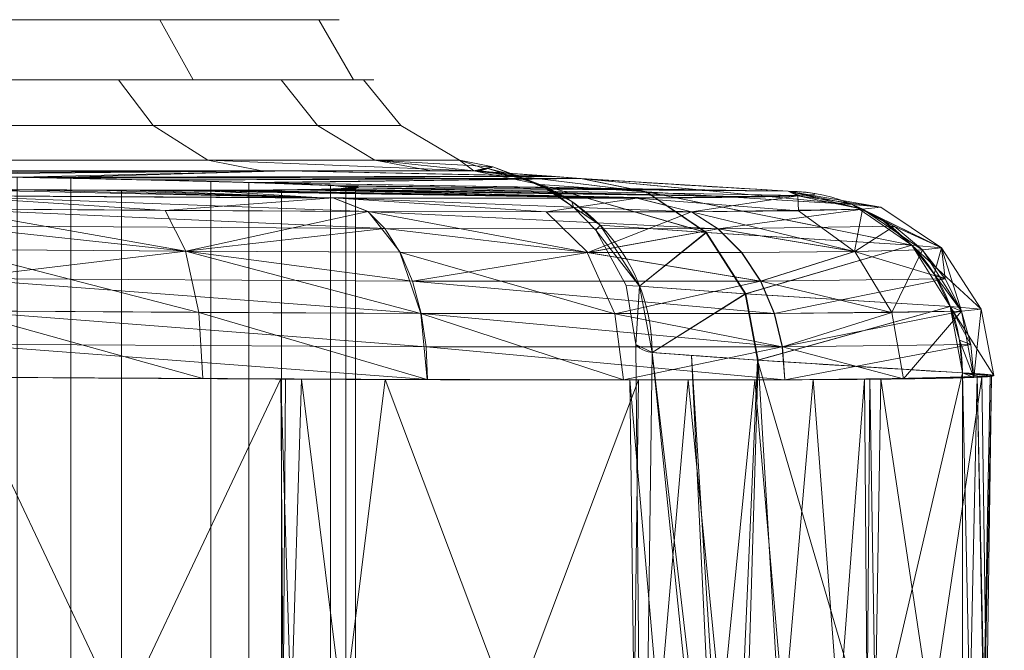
# Model space of a CAD drawing. Header units: millimetres. Extents: x -72 to 72, y -145 to 145.
# Tile 256 of 256: x 55 to 71, y 135 to 145. Entities that reach past the tile are written whole.
import ezdxf

# ---------------------------------------------------------------- set-up
doc = ezdxf.new("R2010")
doc.units = ezdxf.units.MM
doc.layers.add('1', color=7, linetype='CONTINUOUS')

msp = doc.modelspace()

# ---------------------------------------------------------------- linework, layer by layer
at = {"layer": '1', "color": 163, "linetype": 'Continuous', "lineweight": 13}
for p, q in [((70.739, 127.83, -46.708), (70.739, 139.17, -46.708)), ((70.739, 127.83, 46.708), (70.739, 139.17, 46.708))]:
    msp.add_line(p, q, dxfattribs=at)
at = {"layer": '1', "color": 163, "linetype": 'Continuous', "lineweight": 13, "extrusion": (0, -1, 0)}
msp.add_circle((0, 0, -145), 60.443, dxfattribs=at)
at = {"layer": '1', "color": 163, "linetype": 'Continuous', "lineweight": 13, "extrusion": (0, 1, 0)}
msp.add_circle((0, 0, 144.005), 61.018, dxfattribs=at)
at = {"layer": '1', "color": 163, "linetype": 'Continuous', "lineweight": 13, "extrusion": (0, -1, 0)}
for start, end in [(9.62085, 42.27869), (317.72131, 350.37915)]:
    msp.add_arc((0, 0, -142.505), 63.564, start, end, dxfattribs=at)
at = {"layer": '1', "color": 163, "linetype": 'Continuous', "lineweight": 13, "extrusion": (-0.051031, 0.003792, -0.99869)}
msp.add_arc((-143.762, -51.498, -13.267), 3, 176.7324, 265.7563, dxfattribs=at)
at = {"layer": '1', "color": 163, "linetype": 'Continuous', "lineweight": 13, "extrusion": (0.051031, -0.003792, -0.99869)}
msp.add_arc((143.762, 51.498, 13.267), 3, 356.7324, 85.7563, dxfattribs=at)
at = {"layer": '1', "color": 163, "linetype": 'Continuous', "lineweight": 13, "extrusion": (-0.227826, 0.012994, -0.973615)}
msp.add_arc((-142.806, -47.391, -59.784), 3, 177.4892, 266.8216, dxfattribs=at)
at = {"layer": '1', "color": 163, "linetype": 'Continuous', "lineweight": 13, "extrusion": (0.227826, -0.012994, -0.973615)}
msp.add_arc((142.806, 47.391, 59.784), 3, 357.4892, 86.8216, dxfattribs=at)
at = {"layer": '1', "color": 163, "linetype": 'Continuous', "lineweight": 13}
for points, knots in [([(47.03, 142.505, -42.762), (47.534, 142.502, -42.511), (48.052, 142.497, -42.308), (48.851, 142.489, -42.073), (49.121, 142.486, -42.006), (49.667, 142.48, -41.896), (49.945, 142.477, -41.853), (50.783, 142.467, -41.761), (51.339, 142.46, -41.749), (52.17, 142.448, -41.804), (52.446, 142.444, -41.835), (52.998, 142.435, -41.92), (53.275, 142.431, -41.976), (54.091, 142.417, -42.178), (54.616, 142.408, -42.359), (55.378, 142.394, -42.697), (55.627, 142.389, -42.821), (56.116, 142.38, -43.092), (56.357, 142.375, -43.24), (57.052, 142.36, -43.71), (57.482, 142.35, -44.061), (58.081, 142.336, -44.641), (58.272, 142.331, -44.844), (58.638, 142.322, -45.268), (58.813, 142.317, -45.49), (59.302, 142.303, -46.169), (59.586, 142.294, -46.647), (60.068, 142.276, -47.649), (60.268, 142.268, -48.18), (60.567, 142.252, -49.254), (60.668, 142.245, -49.8), (60.775, 142.231, -50.908), (60.779, 142.224, -51.475), (60.69, 142.213, -52.585), (60.597, 142.208, -53.133), (60.314, 142.199, -54.212), (60.122, 142.195, -54.745), (59.656, 142.189, -55.755), (59.38, 142.187, -56.237), (58.901, 142.185, -56.924), (58.73, 142.184, -57.149), (58.37, 142.183, -57.578), (58.182, 142.183, -57.784), (57.592, 142.183, -58.374), (57.167, 142.184, -58.731), (56.479, 142.186, -59.212), (56.241, 142.187, -59.363), (55.756, 142.189, -59.642), (55.508, 142.191, -59.77), (54.752, 142.195, -60.12), (54.229, 142.199, -60.308), (53.416, 142.206, -60.523), (53.141, 142.208, -60.582), (52.59, 142.213, -60.677), (52.314, 142.216, -60.711), (51.484, 142.224, -60.779), (50.928, 142.231, -60.776), (49.809, 142.244, -60.67), (49.259, 142.252, -60.568), (48.189, 142.268, -60.271), (47.667, 142.276, -60.076), (46.652, 142.294, -59.589), (46.174, 142.303, -59.305), (45.498, 142.317, -58.819), (45.279, 142.321, -58.647), (44.857, 142.331, -58.284), (44.652, 142.336, -58.091), (44.064, 142.35, -57.487), (43.713, 142.36, -57.056), (43.246, 142.374, -56.366), (43.1, 142.379, -56.13), (42.829, 142.389, -55.642), (42.702, 142.394, -55.389), (42.36, 142.408, -54.622), (42.18, 142.417, -54.096), (41.979, 142.431, -53.287), (41.923, 142.435, -53.015), (41.837, 142.443, -52.462), (41.805, 142.448, -52.181), (41.749, 142.46, -51.344), (41.761, 142.467, -50.789), (41.851, 142.477, -49.96), (41.894, 142.48, -49.684), (42.003, 142.486, -49.135), (42.07, 142.489, -48.86), (42.307, 142.497, -48.054), (42.511, 142.502, -47.534), (42.762, 142.505, -47.03)], [0, 0, 0, 0, 0.03125, 0.03125, 0.046875, 0.046875, 0.0625, 0.0625, 0.09375, 0.09375, 0.109375, 0.109375, 0.125, 0.125, 0.15625, 0.15625, 0.171875, 0.171875, 0.1875, 0.1875, 0.21875, 0.21875, 0.234375, 0.234375, 0.25, 0.25, 0.28125, 0.28125, 0.3125, 0.3125, 0.34375, 0.34375, 0.375, 0.375, 0.40625, 0.40625, 0.4375, 0.4375, 0.46875, 0.46875, 0.484375, 0.484375, 0.5, 0.5, 0.53125, 0.53125, 0.546875, 0.546875, 0.5625, 0.5625, 0.59375, 0.59375, 0.609375, 0.609375, 0.625, 0.625, 0.65625, 0.65625, 0.6875, 0.6875, 0.71875, 0.71875, 0.75, 0.75, 0.765625, 0.765625, 0.78125, 0.78125, 0.8125, 0.8125, 0.828125, 0.828125, 0.84375, 0.84375, 0.875, 0.875, 0.890625, 0.890625, 0.90625, 0.90625, 0.9375, 0.9375, 0.953125, 0.953125, 0.96875, 0.96875, 1, 1, 1, 1]), ([(42.762, 142.505, 47.03), (42.511, 142.502, 47.534), (42.308, 142.497, 48.052), (42.073, 142.489, 48.851), (42.006, 142.486, 49.121), (41.896, 142.48, 49.667), (41.853, 142.477, 49.945), (41.761, 142.467, 50.783), (41.749, 142.46, 51.339), (41.804, 142.448, 52.17), (41.835, 142.444, 52.446), (41.92, 142.435, 52.998), (41.976, 142.431, 53.275), (42.178, 142.417, 54.091), (42.359, 142.408, 54.616), (42.697, 142.394, 55.378), (42.821, 142.389, 55.627), (43.092, 142.38, 56.116), (43.24, 142.375, 56.357), (43.71, 142.36, 57.052), (44.061, 142.35, 57.482), (44.641, 142.336, 58.081), (44.844, 142.331, 58.272), (45.268, 142.322, 58.638), (45.49, 142.317, 58.813), (46.169, 142.303, 59.302), (46.647, 142.294, 59.586), (47.649, 142.276, 60.068), (48.18, 142.268, 60.268), (49.254, 142.252, 60.567), (49.8, 142.245, 60.668), (50.908, 142.231, 60.775), (51.475, 142.224, 60.779), (52.585, 142.213, 60.69), (53.133, 142.208, 60.597), (54.212, 142.199, 60.314), (54.745, 142.195, 60.122), (55.755, 142.189, 59.656), (56.237, 142.187, 59.38), (56.924, 142.185, 58.901), (57.149, 142.184, 58.73), (57.578, 142.183, 58.37), (57.784, 142.183, 58.182), (58.374, 142.183, 57.592), (58.731, 142.184, 57.167), (59.212, 142.186, 56.479), (59.363, 142.187, 56.241), (59.642, 142.189, 55.756), (59.77, 142.191, 55.508), (60.12, 142.195, 54.752), (60.308, 142.199, 54.229), (60.523, 142.206, 53.416), (60.582, 142.208, 53.141), (60.677, 142.213, 52.59), (60.711, 142.216, 52.314), (60.779, 142.224, 51.484), (60.776, 142.231, 50.928), (60.67, 142.244, 49.809), (60.568, 142.252, 49.259), (60.271, 142.268, 48.189), (60.076, 142.276, 47.667), (59.589, 142.294, 46.652), (59.305, 142.303, 46.174), (58.819, 142.317, 45.498), (58.647, 142.321, 45.279), (58.284, 142.331, 44.857), (58.091, 142.336, 44.652), (57.487, 142.35, 44.064), (57.056, 142.36, 43.713), (56.366, 142.374, 43.246), (56.13, 142.379, 43.1), (55.642, 142.389, 42.829), (55.389, 142.394, 42.702), (54.622, 142.408, 42.36), (54.096, 142.417, 42.18), (53.287, 142.431, 41.979), (53.015, 142.435, 41.923), (52.462, 142.443, 41.837), (52.181, 142.448, 41.805), (51.344, 142.46, 41.749), (50.789, 142.467, 41.761), (49.96, 142.477, 41.851), (49.684, 142.48, 41.894), (49.135, 142.486, 42.003), (48.86, 142.489, 42.07), (48.054, 142.497, 42.307), (47.534, 142.502, 42.511), (47.03, 142.505, 42.762)], [0, 0, 0, 0, 0.03125, 0.03125, 0.046875, 0.046875, 0.0625, 0.0625, 0.09375, 0.09375, 0.109375, 0.109375, 0.125, 0.125, 0.15625, 0.15625, 0.171875, 0.171875, 0.1875, 0.1875, 0.21875, 0.21875, 0.234375, 0.234375, 0.25, 0.25, 0.28125, 0.28125, 0.3125, 0.3125, 0.34375, 0.34375, 0.375, 0.375, 0.40625, 0.40625, 0.4375, 0.4375, 0.46875, 0.46875, 0.484375, 0.484375, 0.5, 0.5, 0.53125, 0.53125, 0.546875, 0.546875, 0.5625, 0.5625, 0.59375, 0.59375, 0.609375, 0.609375, 0.625, 0.625, 0.65625, 0.65625, 0.6875, 0.6875, 0.71875, 0.71875, 0.75, 0.75, 0.765625, 0.765625, 0.78125, 0.78125, 0.8125, 0.8125, 0.828125, 0.828125, 0.84375, 0.84375, 0.875, 0.875, 0.890625, 0.890625, 0.90625, 0.90625, 0.9375, 0.9375, 0.953125, 0.953125, 0.96875, 0.96875, 1, 1, 1, 1]), ([(62.67, 142.505, -10.623), (62.869, 142.512, -7.15), (62.982, 142.573, -3.575), (62.982, 142.572, 3.578), (62.869, 142.512, 7.15), (62.67, 142.505, 10.623)], [0, 0, 0, 0, 0.5, 0.5, 1, 1, 1, 1]), ([(67.861, 142.17, 47.422), (68.393, 142.139, 49.699), (68.448, 142.114, 52.101), (67.806, 142.085, 55.555), (67.476, 142.077, 56.673), (66.584, 142.064, 58.844), (66.021, 142.059, 59.89), (64.054, 142.05, 62.784), (62.324, 142.05, 64.454), (58.368, 142.065, 66.941), (56.102, 142.079, 67.78), (53.788, 142.1, 68.123)], [0, 0, 0, 0, 0.25, 0.25, 0.375, 0.375, 0.5, 0.5, 0.75, 0.75, 1, 1, 1, 1]), ([(53.788, 142.1, -68.123), (56.101, 142.079, -67.78), (58.356, 142.065, -66.947), (61.331, 142.054, -65.079), (62.25, 142.052, -64.361), (63.941, 142.051, -62.732), (64.706, 142.053, -61.824), (66.673, 142.062, -58.931), (67.59, 142.075, -56.708), (68.447, 142.113, -52.115), (68.393, 142.139, -49.7), (67.861, 142.17, -47.422)], [0, 0, 0, 0, 0.25, 0.25, 0.375, 0.375, 0.5, 0.5, 0.75, 0.75, 1, 1, 1, 1]), ([(65.614, 139.506, 10.461), (65.436, 139.519, 6.976), (65.347, 139.64, 3.49), (65.347, 139.64, -3.488), (65.436, 139.519, -6.977), (65.614, 139.506, -10.461)], [0, 0, 0, 0, 0.5, 0.5, 1, 1, 1, 1]), ([(54.195, 139.1, 71.05), (56.916, 139.08, 70.647), (59.581, 139.065, 69.661), (64.233, 139.051, 66.737), (66.267, 139.05, 64.773), (68.579, 139.059, 61.37), (69.241, 139.064, 60.141), (70.29, 139.077, 57.588), (70.677, 139.085, 56.273), (71.432, 139.114, 52.211), (71.366, 139.14, 49.386), (70.739, 139.17, 46.708)], [0, 0, 0, 0, 0.25, 0.25, 0.5, 0.5, 0.625, 0.625, 0.75, 0.75, 1, 1, 1, 1]), ([(70.739, 139.17, -46.708), (71.366, 139.14, -49.387), (71.43, 139.114, -52.228), (70.424, 139.075, -57.629), (69.346, 139.062, -60.243), (67.033, 139.053, -63.645), (66.133, 139.052, -64.713), (64.146, 139.052, -66.628), (63.065, 139.054, -67.472), (59.567, 139.065, -69.668), (56.915, 139.08, -70.647), (54.195, 139.1, -71.05)], [0, 0, 0, 0, 0.25, 0.25, 0.5, 0.5, 0.625, 0.625, 0.75, 0.75, 1, 1, 1, 1])]:
    msp.add_open_spline(points, degree=3, knots=knots, dxfattribs=at)
for points in [[(62.67, 142.505, 10.623), (63.298, 142.458, 22.964), (65.039, 142.331, 35.345), (67.861, 142.17, 47.422)], [(67.861, 142.17, -47.422), (65.012, 142.332, -35.229), (63.298, 142.458, -22.959), (62.67, 142.505, -10.623)], [(70.739, 139.17, 46.708), (67.955, 139.331, 34.81), (66.235, 139.459, 22.614), (65.614, 139.506, 10.461)], [(65.614, 139.506, -10.461), (66.235, 139.459, -22.61), (67.928, 139.333, -34.695), (70.739, 139.17, -46.708)]]:
    msp.add_open_spline(points, degree=3, dxfattribs=at)
for points in [[(44.918, 145, 40.445), (57.485, 145, 18.678), (32.811, 145, 10.661), (25.638, 145, 23.085)], [(60.112, 145, -6.318), (52.345, 145, -30.222), (29.878, 145, -17.25), (34.311, 145, -3.606)], [(57.485, 145, 18.678), (60.112, 145, -6.318), (34.311, 145, -3.606), (32.811, 145, 10.661)], [(58.032, 144.005, -18.856), (45.345, 144.005, -40.829), (44.918, 145, -40.445), (57.485, 145, -18.678)], [(52.843, 144.005, 30.509), (60.684, 144.005, 6.378), (60.112, 145, 6.318), (52.345, 145, 30.222)], [(60.684, 144.005, 6.378), (58.032, 144.005, -18.856), (57.485, 145, -18.678), (60.112, 145, 6.318)], [(56.8, 144.005, -22.292), (57.375, 143.251, -22.518), (48.189, 143.251, -38.429), (47.706, 144.005, -38.044)], [(52.843, 144.005, 30.509), (53.378, 143.251, 30.818), (60.09, 143.251, 13.715), (59.488, 144.005, 13.578)], [(60.847, 144.005, -4.56), (61.463, 143.251, -4.606), (57.375, 143.251, -22.518), (56.8, 144.005, -22.292)], [(59.488, 144.005, 13.578), (60.09, 143.251, 13.715), (61.463, 143.251, -4.606), (60.847, 144.005, -4.56)], [(58.278, 142.68, -22.872), (48.947, 142.68, -39.034), (48.189, 143.251, -38.429), (57.375, 143.251, -22.518)], [(54.218, 142.68, 31.303), (61.036, 142.68, 13.931), (60.09, 143.251, 13.715), (53.378, 143.251, 30.818)], [(62.431, 142.68, -4.679), (58.278, 142.68, -22.872), (57.375, 143.251, -22.518), (61.463, 143.251, -4.606)], [(61.036, 142.68, 13.931), (62.431, 142.68, -4.679), (61.463, 143.251, -4.606), (60.09, 143.251, 13.715)], [(49.696, 142.505, -39.631), (48.947, 142.68, -39.034), (58.278, 142.68, -22.872), (59.17, 142.505, -23.222)], [(61.97, 142.505, 14.144), (61.036, 142.68, 13.931), (54.218, 142.68, 31.303), (55.048, 142.505, 31.782)], [(62.67, 142.505, -10.623), (58.278, 142.68, -22.872), (62.431, 142.68, -4.679)], [(62.67, 142.505, -10.623), (59.17, 142.505, -23.222), (58.278, 142.68, -22.872)], [(62.431, 142.68, -4.679), (61.036, 142.68, 13.931), (62.982, 142.572, 0.001)], [(61.036, 142.68, 13.931), (61.97, 142.505, 14.144), (62.67, 142.505, 10.623)], [(62.67, 142.505, 10.623), (62.982, 142.572, 0.001), (61.036, 142.68, 13.931)], [(62.431, 142.68, -4.679), (62.843, 142.543, -4.72), (62.67, 142.505, -10.623)], [(62.982, 142.572, 0.001), (62.843, 142.543, -4.72), (62.431, 142.68, -4.679)], [(59.575, 142.505, 22.163), (48.485, 142.505, 41.104), (49.468, 142.483, 41.937)], [(49.468, 142.483, -41.937), (48.485, 142.505, -41.104), (59.575, 142.505, -22.163)], [(49.468, 142.483, 41.937), (52.586, 142.441, 41.857), (59.575, 142.505, 22.163)], [(59.575, 142.505, -22.163), (51.582, 142.456, -41.771), (49.468, 142.483, -41.937)], [(55.173, 142.398, -42.606), (51.582, 142.456, -41.771), (59.575, 142.505, -22.163)], [(59.575, 142.505, 22.163), (52.586, 142.441, 41.857), (55.562, 142.39, 42.792)], [(59.575, 142.505, -22.163), (63.951, 142.415, -24.041), (55.173, 142.398, -42.606)], [(55.562, 142.39, 42.792), (63.956, 142.414, 24.045), (59.575, 142.505, 22.163)], [(62.67, 142.505, 10.623), (59.575, 142.505, 22.163), (63.956, 142.414, 24.045)], [(63.951, 142.415, -24.041), (59.575, 142.505, -22.163), (62.67, 142.505, -10.623)], [(62.9, 142.541, 5.351), (62.67, 142.505, 10.623), (63.209, 142.447, 10.595)], [(63.209, 142.447, -10.595), (62.67, 142.505, -10.623), (62.9, 142.541, -5.35)], [(62.67, 142.505, 10.623), (64.443, 142.38, 29.121), (65.524, 142.157, 28.966)], [(65.524, 142.157, 28.966), (63.758, 142.28, 10.567), (62.67, 142.505, 10.623)], [(62.67, 142.505, -10.623), (63.758, 142.28, -10.567), (65.514, 142.158, -28.921)], [(65.514, 142.158, -28.921), (64.433, 142.381, -29.076), (62.67, 142.505, -10.623)], [(62.982, 142.572, 0.001), (62.9, 142.541, 5.351), (63.384, 142.42, 5.336)], [(63.384, 142.42, -5.335), (62.9, 142.541, -5.35), (62.982, 142.572, 0.001)], [(62.9, 142.541, -5.35), (63.384, 142.42, -5.335), (63.209, 142.447, -10.595)], [(63.209, 142.447, 10.595), (63.384, 142.42, 5.336), (62.9, 142.541, 5.351)], [(63.896, 142.21, 0.001), (62.982, 142.572, 0.001), (63.384, 142.42, 5.336)], [(63.384, 142.42, -5.335), (62.982, 142.572, 0.001), (63.896, 142.21, 0.001)], [(56.015, 142.382, -43.038), (56.015, 124.618, -43.038), (52.258, 124.554, -41.817), (52.258, 142.446, -41.817)], [(55.129, 142.399, 42.587), (55.129, 124.601, 42.587), (58.325, 124.67, 44.909), (58.325, 142.33, 44.909)], [(55.173, 142.398, -42.606), (63.951, 142.415, -24.041), (64.433, 142.381, -29.076)], [(64.433, 142.381, -29.076), (57.509, 142.35, -44.106), (55.173, 142.398, -42.606)], [(64.443, 142.38, 29.121), (63.956, 142.414, 24.045), (55.562, 142.39, 42.792)], [(55.562, 142.39, 42.792), (57.303, 142.354, 43.931), (64.443, 142.38, 29.121)], [(58.951, 142.313, -45.681), (58.951, 124.687, -45.681), (56.015, 124.618, -43.038), (56.015, 142.382, -43.038)], [(57.303, 142.354, 43.931), (59.166, 142.307, 45.99), (64.443, 142.38, 29.121)], [(64.433, 142.381, -29.076), (58.922, 142.314, -45.642), (57.509, 142.35, -44.106)], [(58.325, 142.33, 44.909), (58.325, 124.67, 44.909), (60.3, 124.734, 48.33), (60.3, 142.266, 48.33)], [(58.922, 142.314, -45.642), (64.433, 142.381, -29.076), (67.861, 142.17, -47.422)], [(67.861, 142.17, -47.422), (60.33, 142.264, -48.423), (58.922, 142.314, -45.642)], [(60.558, 142.252, -49.29), (60.558, 124.748, -49.29), (58.951, 124.687, -45.681), (58.951, 142.313, -45.681)], [(67.861, 142.17, 47.422), (64.443, 142.38, 29.121), (59.166, 142.307, 45.99)], [(59.166, 142.307, 45.99), (60.58, 142.25, 49.397), (67.861, 142.17, 47.422)], [(63.384, 142.42, 5.336), (63.209, 142.447, 10.595), (63.758, 142.28, 10.567)], [(63.758, 142.28, -10.567), (63.209, 142.447, -10.595), (63.384, 142.42, -5.335)], [(63.896, 142.21, 0.001), (63.862, 142.208, -5.319), (63.384, 142.42, -5.335)], [(63.384, 142.42, -5.335), (63.862, 142.208, -5.319), (63.758, 142.28, -10.567)], [(63.758, 142.28, 10.567), (63.862, 142.208, 5.32), (63.384, 142.42, 5.336)], [(63.384, 142.42, 5.336), (63.862, 142.208, 5.32), (63.896, 142.21, 0.001)], [(64.433, 142.381, -29.076), (65.514, 142.158, -28.921), (68.926, 141.949, -47.17)], [(68.926, 141.949, -47.17), (67.861, 142.17, -47.422), (64.433, 142.381, -29.076)], [(64.443, 142.38, 29.121), (67.861, 142.17, 47.422), (68.926, 141.949, 47.17)], [(68.926, 141.949, 47.17), (65.524, 142.157, 28.966), (64.443, 142.38, 29.121)], [(52.258, 142.216, -60.713), (52.258, 124.784, -60.713), (56.015, 124.812, -59.492), (56.015, 142.188, -59.492)], [(53.788, 142.1, -68.123), (53.185, 142.208, -60.569), (55.201, 142.193, -59.912)], [(56.849, 142.185, 58.951), (56.849, 124.815, 58.951), (53.24, 124.793, 60.558), (53.24, 142.207, 60.558)], [(60.169, 142.058, 65.807), (56.447, 142.186, 59.228), (53.655, 142.204, 60.46)], [(53.655, 142.204, 60.46), (53.788, 142.1, 68.123), (60.169, 142.058, 65.807)], [(55.201, 142.193, -59.912), (60.207, 142.058, -65.784), (53.788, 142.1, -68.123)], [(60.207, 142.058, -65.784), (55.201, 142.193, -59.912), (57.023, 142.185, -58.822)], [(56.015, 142.188, -59.492), (56.015, 124.812, -59.492), (58.951, 124.815, -56.849), (58.951, 142.185, -56.849)], [(58.206, 142.183, 57.752), (56.447, 142.186, 59.228), (60.169, 142.058, 65.807)], [(59.492, 142.188, 56.015), (59.492, 124.812, 56.015), (56.849, 124.815, 58.951), (56.849, 142.185, 58.951)], [(65.267, 142.055, -60.997), (60.207, 142.058, -65.784), (57.023, 142.185, -58.822)], [(57.023, 142.185, -58.822), (58.552, 142.184, -57.361), (65.267, 142.055, -60.997)], [(60.056, 142.195, 54.866), (58.206, 142.183, 57.752), (65.459, 142.056, 60.714)], [(60.169, 142.058, 65.807), (65.075, 142.054, 61.268), (58.206, 142.183, 57.752)], [(58.206, 142.183, 57.752), (65.075, 142.054, 61.268), (65.459, 142.056, 60.714)], [(58.552, 142.184, -57.361), (59.722, 142.19, -55.593), (65.637, 142.057, -60.442)], [(65.637, 142.057, -60.442), (65.267, 142.055, -60.997), (58.552, 142.184, -57.361)], [(58.951, 142.185, -56.849), (58.951, 124.815, -56.849), (60.558, 124.793, -53.24), (60.558, 142.207, -53.24)], [(60.713, 142.216, 52.258), (60.713, 124.784, 52.258), (59.492, 124.812, 56.015), (59.492, 142.188, 56.015)], [(59.722, 142.19, -55.593), (60.472, 142.204, -53.606), (67.03, 142.079, -56.853)], [(67.03, 142.079, -56.853), (65.637, 142.057, -60.442), (59.722, 142.19, -55.593)], [(67.011, 142.08, 56.838), (60.762, 142.224, 51.512), (60.056, 142.195, 54.866)], [(65.459, 142.056, 60.714), (67.011, 142.08, 56.838), (60.056, 142.195, 54.866)], [(60.3, 142.266, 48.33), (60.3, 124.734, 48.33), (60.713, 124.784, 52.258), (60.713, 142.216, 52.258)], [(60.762, 142.224, -51.512), (60.33, 142.264, -48.423), (67.861, 142.17, -47.422)], [(60.472, 142.204, -53.606), (60.762, 142.224, -51.512), (67.03, 142.079, -56.853)], [(60.558, 142.207, -53.24), (60.558, 124.793, -53.24), (60.558, 124.748, -49.29), (60.558, 142.252, -49.29)], [(67.861, 142.17, 47.422), (60.58, 142.25, 49.397), (60.762, 142.224, 51.512)], [(60.762, 142.224, 51.512), (67.011, 142.08, 56.838), (68.048, 142.096, 54.249)], [(60.762, 142.224, 51.512), (68.048, 142.096, 54.249), (67.861, 142.17, 47.422)], [(67.861, 142.17, -47.422), (68.055, 142.096, -54.212), (60.762, 142.224, -51.512)], [(68.055, 142.096, -54.212), (67.03, 142.079, -56.853), (60.762, 142.224, -51.512)], [(63.758, 142.28, 10.567), (65.524, 142.157, 28.966), (66.514, 141.486, 28.82)], [(66.514, 141.486, 28.82), (64.755, 141.609, 10.513), (63.758, 142.28, 10.567)], [(64.286, 141.998, -10.539), (63.758, 142.28, -10.567), (63.862, 142.208, -5.319)], [(63.862, 142.208, 5.32), (63.758, 142.28, 10.567), (64.286, 141.998, 10.539)], [(63.758, 142.28, -10.567), (64.755, 141.609, -10.513), (66.503, 141.487, -28.775)], [(66.503, 141.487, -28.775), (65.514, 142.158, -28.921), (63.758, 142.28, -10.567)], [(64.316, 141.904, 0.001), (63.896, 142.21, 0.001), (63.862, 142.208, 5.32)], [(63.862, 142.208, -5.319), (63.896, 142.21, 0.001), (64.316, 141.904, 0.001)], [(64.316, 141.904, 0.001), (64.286, 141.998, -10.539), (63.862, 142.208, -5.319)], [(63.862, 142.208, 5.32), (64.286, 141.998, 10.539), (64.316, 141.904, 0.001)], [(65.514, 142.158, -28.921), (66.503, 141.487, -28.775), (69.902, 141.279, -46.932)], [(69.902, 141.279, -46.932), (68.926, 141.949, -47.17), (65.514, 142.158, -28.921)], [(65.524, 142.157, 28.966), (68.926, 141.949, 47.17), (69.902, 141.279, 46.932)], [(69.902, 141.279, 46.932), (66.514, 141.486, 28.82), (65.524, 142.157, 28.966)], [(69.094, 141.871, 54.601), (68.926, 141.949, 47.17), (67.861, 142.17, 47.422)], [(67.861, 142.17, 47.422), (68.02, 142.094, 54.403), (69.094, 141.871, 54.601)], [(68.019, 142.094, -54.412), (67.861, 142.17, -47.422), (69.392, 141.905, -50.882)], [(67.861, 142.17, -47.422), (68.926, 141.949, -47.17), (69.392, 141.905, -50.882)], [(60.346, 142.057, 65.697), (53.788, 142.1, 68.123), (57.57, 141.849, 68.271)], [(53.788, 142.1, 68.123), (53.946, 141.876, 69.203), (57.57, 141.849, 68.271)], [(60.918, 141.832, -66.625), (53.946, 141.876, -69.203), (53.788, 142.1, -68.123)], [(53.788, 142.1, -68.123), (60.339, 142.058, -65.702), (60.918, 141.832, -66.625)], [(57.57, 141.849, 68.271), (60.926, 141.832, 66.621), (60.346, 142.057, 65.697)], [(66.263, 141.83, -61.472), (60.918, 141.832, -66.625), (60.339, 142.058, -65.702)], [(60.339, 142.058, -65.702), (65.362, 142.056, -60.86), (66.263, 141.83, -61.472)], [(60.346, 142.057, 65.697), (60.926, 141.832, 66.621), (63.863, 141.826, 64.317)], [(63.863, 141.826, 64.317), (65.365, 142.056, 60.854), (60.346, 142.057, 65.697)], [(63.863, 141.826, 64.317), (66.267, 141.83, 61.466), (65.365, 142.056, 60.854)], [(64.316, 141.904, 0.001), (64.286, 141.998, 10.539), (64.755, 141.609, 10.513)], [(64.755, 141.609, -10.513), (64.286, 141.998, -10.539), (64.316, 141.904, 0.001)], [(65.362, 142.056, -60.86), (68.019, 142.094, -54.412), (68.03, 141.845, -58.188)], [(68.03, 141.845, -58.188), (66.263, 141.83, -61.472), (65.362, 142.056, -60.86)], [(68.02, 142.094, 54.403), (65.365, 142.056, 60.854), (66.267, 141.83, 61.466)], [(66.267, 141.83, 61.466), (69.094, 141.871, 54.601), (68.02, 142.094, 54.403)], [(68.019, 142.094, -54.412), (69.092, 141.87, -54.61), (68.03, 141.845, -58.188)], [(69.392, 141.905, -50.882), (69.092, 141.87, -54.61), (68.019, 142.094, -54.412)], [(57.912, 141.178, 69.209), (57.57, 141.849, 68.271), (53.946, 141.876, 69.203)], [(53.946, 141.876, 69.203), (54.086, 141.205, 70.193), (57.912, 141.178, 69.209)], [(61.198, 141.551, -67.073), (54.021, 141.595, -69.727), (53.946, 141.876, -69.203)], [(53.946, 141.876, -69.203), (60.918, 141.832, -66.625), (61.198, 141.551, -67.073)], [(60.926, 141.832, 66.621), (57.57, 141.849, 68.271), (57.912, 141.178, 69.209)], [(57.912, 141.178, 69.209), (61.455, 141.161, 67.467), (60.926, 141.832, 66.621)], [(66.7, 141.549, -61.768), (61.198, 141.551, -67.073), (60.918, 141.832, -66.625)], [(60.918, 141.832, -66.625), (66.263, 141.83, -61.472), (66.7, 141.549, -61.768)], [(64.555, 141.155, 65.035), (63.863, 141.826, 64.317), (60.926, 141.832, 66.621)], [(60.926, 141.832, 66.621), (61.455, 141.161, 67.467), (64.555, 141.155, 65.035)], [(66.267, 141.83, 61.466), (63.863, 141.826, 64.317), (64.555, 141.155, 65.035)], [(64.316, 141.904, 0.001), (64.682, 141.524, 0.001), (64.755, 141.609, -10.513)], [(64.755, 141.609, 10.513), (64.682, 141.524, 0.001), (64.316, 141.904, 0.001)], [(64.555, 141.155, 65.035), (66.704, 141.549, 61.762), (66.267, 141.83, 61.466)], [(66.263, 141.83, -61.472), (68.03, 141.845, -58.188), (68.955, 141.174, -58.565)], [(68.955, 141.174, -58.565), (66.7, 141.549, -61.768), (66.263, 141.83, -61.472)], [(69.094, 141.871, 54.601), (66.267, 141.83, 61.466), (66.704, 141.549, 61.762)], [(66.704, 141.549, 61.762), (69.614, 141.589, 54.695), (69.094, 141.871, 54.601)], [(68.955, 141.174, -58.565), (68.03, 141.845, -58.188), (69.092, 141.87, -54.61)], [(69.614, 141.589, 54.695), (69.442, 141.668, 47.045), (68.926, 141.949, 47.17)], [(68.926, 141.949, 47.17), (69.094, 141.871, 54.601), (69.614, 141.589, 54.695)], [(70.394, 141.235, -50.852), (69.392, 141.905, -50.882), (68.926, 141.949, -47.17)], [(68.926, 141.949, -47.17), (69.902, 141.279, -46.932), (70.394, 141.235, -50.852)], [(69.092, 141.87, -54.61), (70.076, 141.199, -54.787), (68.955, 141.174, -58.565)], [(69.092, 141.87, -54.61), (69.392, 141.905, -50.882), (70.394, 141.235, -50.852)], [(70.394, 141.235, -50.852), (70.076, 141.199, -54.787), (69.092, 141.87, -54.61)], [(70.394, 141.235, 50.845), (69.442, 141.668, 47.045), (69.614, 141.589, 54.695)], [(70.394, 141.235, 50.845), (69.902, 141.279, 46.932), (69.442, 141.668, 47.045)], [(57.906, 141.178, -69.213), (54.021, 141.595, -69.727), (61.198, 141.551, -67.073)], [(57.906, 141.178, -69.213), (54.086, 141.205, -70.193), (54.021, 141.595, -69.727)], [(61.198, 141.551, -67.073), (61.447, 141.161, -67.472), (57.906, 141.178, -69.213)], [(64.543, 141.155, -65.05), (61.198, 141.551, -67.073), (66.7, 141.549, -61.768)], [(64.543, 141.155, -65.05), (61.447, 141.161, -67.472), (61.198, 141.551, -67.073)], [(66.7, 141.549, -61.768), (67.089, 141.159, -62.032), (64.543, 141.155, -65.05)], [(64.555, 141.155, 65.035), (67.094, 141.159, 62.026), (66.704, 141.549, 61.762)], [(64.682, 141.524, 0.001), (64.755, 141.609, 10.513), (65.408, 140.599, 10.476)], [(65.408, 140.599, -10.476), (64.755, 141.609, -10.513), (64.682, 141.524, 0.001)], [(64.682, 141.524, 0.001), (65.186, 140.611, 0.001), (65.408, 140.599, -10.476)], [(65.408, 140.599, 10.476), (65.186, 140.611, 0.001), (64.682, 141.524, 0.001)], [(65.408, 140.599, 10.476), (64.755, 141.609, 10.513), (66.514, 141.486, 28.82)], [(66.503, 141.487, -28.775), (64.755, 141.609, -10.513), (65.408, 140.599, -10.476)], [(68.955, 141.174, -58.565), (67.089, 141.159, -62.032), (66.7, 141.549, -61.768)], [(68.964, 141.174, 58.548), (69.614, 141.589, 54.695), (66.704, 141.549, 61.762)], [(66.704, 141.549, 61.762), (67.094, 141.159, 62.026), (68.964, 141.174, 58.548)], [(68.964, 141.174, 58.548), (70.078, 141.2, 54.778), (69.614, 141.589, 54.695)], [(69.614, 141.589, 54.695), (70.078, 141.2, 54.778), (70.394, 141.235, 50.845)], [(65.408, 140.599, -10.476), (67.152, 140.476, -28.674), (66.503, 141.487, -28.775)], [(66.514, 141.486, 28.82), (67.162, 140.476, 28.719), (65.408, 140.599, 10.476)], [(69.902, 141.279, -46.932), (66.503, 141.487, -28.775), (67.152, 140.476, -28.674)], [(67.162, 140.476, 28.719), (66.514, 141.486, 28.82), (69.902, 141.279, 46.932)], [(57.912, 141.178, 69.209), (54.086, 141.205, 70.193), (54.138, 140.728, 70.572)], [(58.127, 140.168, -69.829), (54.174, 140.195, -70.843), (54.086, 141.205, -70.193)], [(54.086, 141.205, -70.193), (57.906, 141.178, -69.213), (58.127, 140.168, -69.829)], [(57.912, 141.178, 69.209), (54.138, 140.728, 70.572), (61.657, 140.684, 67.791)], [(61.792, 140.152, -68.027), (58.127, 140.168, -69.829), (57.906, 141.178, -69.213)], [(57.906, 141.178, -69.213), (61.447, 141.161, -67.472), (61.792, 140.152, -68.027)], [(61.657, 140.684, 67.791), (61.455, 141.161, 67.467), (57.912, 141.178, 69.209)], [(67.406, 140.682, -62.245), (67.089, 141.159, -62.032), (68.955, 141.174, -58.565)], [(68.964, 141.174, 58.548), (67.094, 141.159, 62.026), (67.41, 140.682, 62.239)], [(67.152, 140.476, -28.674), (70.54, 140.267, -46.77), (69.902, 141.279, -46.932)], [(69.902, 141.279, 46.932), (70.54, 140.267, 46.77), (67.162, 140.476, 28.719)], [(68.955, 141.174, -58.565), (70.453, 140.722, -54.853), (67.406, 140.682, -62.245)], [(67.41, 140.682, 62.239), (69.572, 140.165, 58.791), (68.964, 141.174, 58.548)], [(68.955, 141.174, -58.565), (70.076, 141.199, -54.787), (70.453, 140.722, -54.853)], [(70.078, 141.2, 54.778), (68.964, 141.174, 58.548), (69.572, 140.165, 58.791)], [(69.572, 140.165, 58.791), (70.724, 140.19, 54.89), (70.078, 141.2, 54.778)], [(71.051, 140.224, 50.819), (70.54, 140.267, 46.77), (69.902, 141.279, 46.932)], [(69.902, 141.279, 46.932), (70.394, 141.235, 50.845), (71.051, 140.224, 50.819)], [(70.394, 141.235, -50.852), (69.902, 141.279, -46.932), (70.274, 140.801, -46.839)], [(70.453, 140.722, -54.853), (70.076, 141.199, -54.787), (70.394, 141.235, -50.852)], [(70.394, 141.235, 50.845), (70.078, 141.2, 54.778), (70.724, 140.19, 54.89)], [(70.394, 141.235, -50.852), (70.274, 140.801, -46.839), (70.453, 140.722, -54.853)], [(70.724, 140.19, 54.89), (71.051, 140.224, 50.819), (70.394, 141.235, 50.845)], [(64.996, 140.146, -65.521), (61.792, 140.152, -68.027), (61.447, 141.161, -67.472)], [(61.447, 141.161, -67.472), (64.543, 141.155, -65.05), (64.996, 140.146, -65.521)], [(64.555, 141.155, 65.035), (61.455, 141.161, 67.467), (61.657, 140.684, 67.791)], [(61.657, 140.684, 67.791), (67.41, 140.682, 62.239), (64.555, 141.155, 65.035)], [(64.543, 141.155, -65.05), (67.089, 141.159, -62.032), (67.406, 140.682, -62.245)], [(67.406, 140.682, -62.245), (64.996, 140.146, -65.521), (64.543, 141.155, -65.05)], [(67.41, 140.682, 62.239), (67.094, 141.159, 62.026), (64.555, 141.155, 65.035)], [(61.8, 140.152, 68.022), (61.657, 140.684, 67.791), (54.138, 140.728, 70.572)], [(54.138, 140.728, 70.572), (54.174, 140.195, 70.843), (61.8, 140.152, 68.022)], [(67.636, 140.15, 62.391), (67.41, 140.682, 62.239), (61.657, 140.684, 67.791)], [(61.657, 140.684, 67.791), (61.8, 140.152, 68.022), (67.636, 140.15, 62.391)], [(67.406, 140.682, -62.245), (67.632, 140.15, -62.397), (64.996, 140.146, -65.521)], [(67.632, 140.15, -62.397), (67.406, 140.682, -62.245), (70.453, 140.722, -54.853)], [(67.41, 140.682, 62.239), (67.636, 140.15, 62.391), (69.572, 140.165, 58.791)], [(70.453, 140.722, -54.853), (70.722, 140.189, -54.899), (67.632, 140.15, -62.397)], [(70.722, 140.189, -54.899), (70.453, 140.722, -54.853), (70.274, 140.801, -46.839)], [(70.274, 140.801, -46.839), (70.54, 140.267, -46.77), (70.722, 140.189, -54.899)], [(65.408, 140.599, -10.476), (65.186, 140.611, 0.001), (65.347, 139.64, 0.001)], [(65.347, 139.64, 0.001), (65.186, 140.611, 0.001), (65.408, 140.599, 10.476)], [(65.408, 140.599, 10.476), (65.614, 139.506, 10.461), (65.347, 139.64, 0.001)], [(65.347, 139.64, 0.001), (65.614, 139.506, -10.461), (65.408, 140.599, -10.476)], [(65.614, 139.506, 10.461), (65.408, 140.599, 10.476), (67.162, 140.476, 28.719)], [(67.152, 140.476, -28.674), (65.408, 140.599, -10.476), (65.614, 139.506, -10.461)], [(67.162, 140.476, 28.719), (67.365, 139.381, 28.68), (65.614, 139.506, 10.461)], [(65.614, 139.506, -10.461), (67.355, 139.381, -28.636), (67.152, 140.476, -28.674)], [(70.54, 140.267, -46.77), (67.152, 140.476, -28.674), (67.355, 139.381, -28.636)], [(67.365, 139.381, 28.68), (67.162, 140.476, 28.719), (70.54, 140.267, 46.77)], [(61.882, 139.599, 68.156), (61.8, 140.152, 68.022), (54.174, 140.195, 70.843)], [(54.174, 140.195, 70.843), (54.192, 139.641, 71), (61.882, 139.599, 68.156)], [(58.192, 139.074, -70.025), (54.195, 139.1, -71.05), (54.174, 140.195, -70.843)], [(54.174, 140.195, -70.843), (58.127, 140.168, -69.829), (58.192, 139.074, -70.025)], [(67.355, 139.381, -28.636), (70.739, 139.17, -46.708), (70.54, 140.267, -46.77)], [(70.54, 140.267, 46.77), (70.739, 139.17, 46.708), (67.365, 139.381, 28.68)], [(71.258, 139.128, 50.802), (70.739, 139.17, 46.708), (70.54, 140.267, 46.77)], [(70.54, 140.267, 46.77), (71.051, 140.224, 50.819), (71.258, 139.128, 50.802)], [(70.878, 139.636, -54.924), (70.722, 140.189, -54.899), (70.54, 140.267, -46.77)], [(70.54, 140.267, -46.77), (70.693, 139.712, -46.726), (70.878, 139.636, -54.924)], [(71.051, 140.224, 50.819), (70.724, 140.19, 54.89), (70.929, 139.095, 54.919)], [(70.929, 139.095, 54.919), (71.258, 139.128, 50.802), (71.051, 140.224, 50.819)], [(61.899, 139.058, -68.204), (58.192, 139.074, -70.025), (58.127, 140.168, -69.829)], [(58.127, 140.168, -69.829), (61.792, 140.152, -68.027), (61.899, 139.058, -68.204)], [(65.139, 139.052, -65.67), (61.899, 139.058, -68.204), (61.792, 140.152, -68.027)], [(61.792, 140.152, -68.027), (64.996, 140.146, -65.521), (65.139, 139.052, -65.67)], [(67.767, 139.597, 62.478), (67.636, 140.15, 62.391), (61.8, 140.152, 68.022)], [(61.8, 140.152, 68.022), (61.882, 139.599, 68.156), (67.767, 139.597, 62.478)], [(64.996, 140.146, -65.521), (67.632, 140.15, -62.397), (67.763, 139.597, -62.485)], [(67.763, 139.597, -62.485), (65.139, 139.052, -65.67), (64.996, 140.146, -65.521)], [(67.763, 139.597, -62.485), (67.632, 140.15, -62.397), (70.722, 140.189, -54.899)], [(69.572, 140.165, 58.791), (67.636, 140.15, 62.391), (67.767, 139.597, 62.478)], [(70.722, 140.189, -54.899), (70.878, 139.636, -54.924), (67.763, 139.597, -62.485)], [(67.767, 139.597, 62.478), (69.765, 139.071, 58.864), (69.572, 140.165, 58.791)], [(70.724, 140.19, 54.89), (69.572, 140.165, 58.791), (69.765, 139.071, 58.864)], [(69.765, 139.071, 58.864), (70.929, 139.095, 54.919), (70.724, 140.19, 54.89)], [(70.927, 139.095, -54.928), (70.878, 139.636, -54.924), (70.693, 139.712, -46.726)], [(70.693, 139.712, -46.726), (70.739, 139.17, -46.708), (70.927, 139.095, -54.928)], [(61.907, 139.058, 68.199), (61.882, 139.599, 68.156), (54.192, 139.641, 71)], [(54.192, 139.641, 71), (54.195, 139.1, 71.05), (61.907, 139.058, 68.199)], [(67.808, 139.056, 62.505), (67.767, 139.597, 62.478), (61.882, 139.599, 68.156)], [(61.882, 139.599, 68.156), (61.907, 139.058, 68.199), (67.808, 139.056, 62.505)], [(67.763, 139.597, -62.485), (67.804, 139.056, -62.511), (65.139, 139.052, -65.67)], [(65.458, 127.483, -6.715), (65.347, 139.64, 0.001), (65.614, 139.506, 10.461)], [(65.458, 127.483, -6.715), (65.614, 139.506, -10.461), (65.347, 139.64, 0.001)], [(67.804, 139.056, -62.511), (67.763, 139.597, -62.485), (70.878, 139.636, -54.924)], [(67.767, 139.597, 62.478), (67.808, 139.056, 62.505), (69.765, 139.071, 58.864)], [(70.878, 139.636, -54.924), (70.927, 139.095, -54.928), (67.804, 139.056, -62.511)], [(65.614, 139.506, 10.461), (67.015, 127.593, 17.196), (65.458, 127.483, -6.715)], [(65.614, 139.506, -10.461), (65.458, 127.483, -6.715), (66.837, 127.574, -17.157)], [(66.837, 127.574, -17.157), (66.264, 139.459, -17.24), (65.614, 139.506, -10.461)], [(65.614, 139.506, 10.461), (66.266, 139.459, 17.239), (67.015, 127.593, 17.196)], [(67.355, 139.381, -28.636), (66.264, 139.459, -17.24), (66.837, 127.574, -17.157)], [(67.015, 127.593, 17.196), (66.266, 139.459, 17.239), (67.365, 139.381, 28.68)], [(67.355, 139.381, -28.636), (66.837, 127.574, -17.157), (70.739, 127.83, -46.708)], [(67.365, 139.381, 28.68), (68.062, 127.666, 33.27), (67.015, 127.593, 17.196)], [(70.739, 127.83, -46.708), (70.739, 139.17, -46.708), (67.355, 139.381, -28.636)], [(68.062, 127.666, 33.27), (67.365, 139.381, 28.68), (70.739, 139.17, 46.708)], [(54.195, 139.1, -71.05), (59.557, 139.068, -69.421), (59.484, 127.93, -69.216)], [(59.484, 127.93, -69.216), (54.195, 127.9, -71.05), (54.195, 139.1, -71.05)], [(59.484, 139.07, 69.216), (54.195, 139.1, 71.05), (54.195, 127.9, 71.05)], [(54.195, 127.9, 71.05), (59.557, 127.932, 69.421), (59.484, 139.07, 69.216)], [(59.484, 139.07, 69.216), (59.557, 127.932, 69.421), (59.821, 127.934, 69.341)], [(61.207, 139.06, 68.619), (59.484, 139.07, 69.216), (59.821, 127.934, 69.341)], [(59.484, 127.93, -69.216), (59.557, 139.068, -69.421), (59.821, 139.066, -69.341)], [(61.207, 127.94, -68.619), (59.484, 127.93, -69.216), (59.821, 139.066, -69.341)], [(61.207, 127.94, -68.619), (59.821, 139.066, -69.341), (65.39, 139.054, -65.169)], [(61.207, 139.06, 68.619), (59.821, 127.934, 69.341), (65.39, 127.946, 65.169)], [(65.39, 127.946, 65.169), (65.249, 139.056, 65.033), (61.207, 139.06, 68.619)], [(65.39, 139.054, -65.169), (65.249, 127.944, -65.033), (61.207, 127.94, -68.619)], [(65.249, 139.056, 65.033), (65.39, 127.946, 65.169), (66.211, 127.948, 64.555)], [(67.309, 139.054, 63.206), (65.249, 139.056, 65.033), (66.211, 127.948, 64.555)], [(65.249, 127.944, -65.033), (65.39, 139.054, -65.169), (66.211, 139.052, -64.555)], [(66.211, 139.052, -64.555), (68.272, 139.058, -61.789), (67.309, 127.946, -63.206)], [(66.211, 127.948, 64.555), (68.272, 127.942, 61.789), (67.309, 139.054, 63.206)], [(69.124, 139.064, 60.268), (67.309, 139.054, 63.206), (68.272, 127.942, 61.789)], [(69.124, 127.936, -60.268), (67.309, 127.946, -63.206), (68.272, 139.058, -61.789)], [(70.739, 139.17, 46.708), (70.739, 127.83, 46.708), (68.062, 127.666, 33.27)], [(68.272, 139.058, -61.789), (69.213, 139.073, -59.201), (69.124, 127.936, -60.268)], [(68.272, 127.942, 61.789), (69.213, 127.927, 59.201), (69.124, 139.064, 60.268)], [(69.213, 139.073, -59.201), (69.392, 127.93, -59.283), (69.124, 127.936, -60.268)], [(69.213, 127.927, 59.201), (69.392, 139.07, 59.283), (69.124, 139.064, 60.268)], [(69.392, 127.93, -59.283), (69.213, 139.073, -59.201), (71.06, 139.101, -54.123)], [(69.392, 139.07, 59.283), (69.213, 127.927, 59.201), (71.06, 127.899, 54.123)], [(71.06, 127.899, 54.123), (71.221, 139.113, 52.565), (69.392, 139.07, 59.283)], [(71.06, 139.101, -54.123), (71.221, 127.887, -52.565), (69.392, 127.93, -59.283)], [(70.981, 139.118, -52.301), (70.739, 139.17, -46.708), (70.739, 127.83, -46.708)], [(70.739, 139.17, 46.708), (71.199, 139.115, 52.293), (70.981, 127.882, 52.301)], [(70.981, 127.882, 52.301), (70.739, 127.83, 46.708), (70.739, 139.17, 46.708)], [(70.739, 127.83, -46.708), (71.199, 127.885, -52.293), (70.981, 139.118, -52.301)], [(70.981, 139.118, -52.301), (71.199, 127.885, -52.293), (71.221, 127.887, -52.565)], [(71.06, 139.101, -54.123), (70.981, 139.118, -52.301), (71.221, 127.887, -52.565)], [(70.981, 127.882, 52.301), (71.199, 139.115, 52.293), (71.221, 139.113, 52.565)], [(71.06, 127.899, 54.123), (70.981, 127.882, 52.301), (71.221, 139.113, 52.565)], [(67.309, 127.946, -63.206), (65.249, 127.944, -65.033), (66.211, 139.052, -64.555)]]:
    msp.add_3dface(points, dxfattribs=at)

doc.saveas('drawing.dxf')
